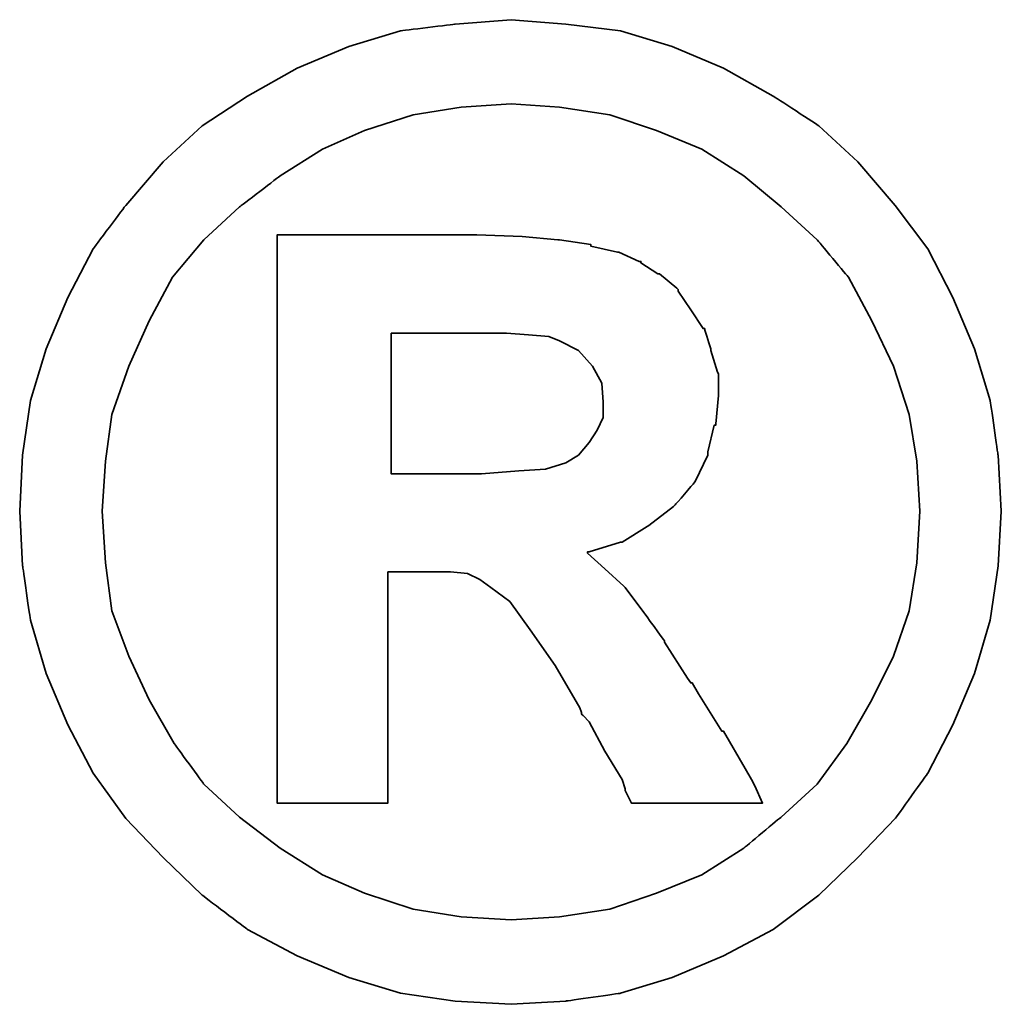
# Model space of a CAD drawing. Header units: millimetres. Extents: x 6 to 1167, y 42 to 314.
# Tile 45 of 46: x 174.038 to 174.802, y 91.084 to 91.85. Entities that reach past the tile are written whole.
import ezdxf

# ---------------------------------------------------------------- set-up
doc = ezdxf.new("R2010")
doc.units = ezdxf.units.MM
doc.header["$LTSCALE"] = 0.1
doc.layers.add('DIM', color=4, linetype='CONTINUOUS')
doc.layers.add('layer 1', color=7, linetype='CONTINUOUS')

# ---------------------------------------------------------------- blocks, each defined once
blk = doc.blocks.new('TBI MOTION logo(完整正式版)')
at = {"layer": 'layer 1', "color": 22, "lineweight": 35}
for points, knots in [([(81.20634, 4.98624), (81.20634, 4.98624), (81.18649, 5.32862), (81.18649, 5.32862), (81.18649, 5.32862), (81.18649, 5.32862), (81.13886, 5.66206), (81.13886, 5.66206), (81.13886, 5.66206), (81.13886, 5.66206), (81.04359, 5.97764), (81.04359, 5.97764), (81.04359, 5.97764), (81.04359, 5.97764), (80.91061, 6.29124), (80.91061, 6.29124), (80.91061, 6.29124), (80.91061, 6.29124), (80.75778, 6.58697), (80.75778, 6.58697), (80.75778, 6.58697), (80.75778, 6.58697), (80.5593, 6.85294), (80.5593, 6.85294), (80.5593, 6.85294), (80.5593, 6.85294), (80.33105, 7.1189), (80.33105, 7.1189), (80.33105, 7.1189), (80.33105, 7.1189), (80.09287, 7.33921), (80.09287, 7.33921), (80.09287, 7.33921), (80.09287, 7.33921), (79.815, 7.51982), (79.815, 7.51982), (79.815, 7.51982), (79.815, 7.51982), (79.51133, 7.69051), (79.51133, 7.69051), (79.51133, 7.69051), (79.51133, 7.69051), (79.19773, 7.8235), (79.19773, 7.8235), (79.19773, 7.8235), (79.19773, 7.8235), (78.88215, 7.91877), (78.88215, 7.91877), (78.88215, 7.91877), (78.88215, 7.91877), (78.54871, 7.95846), (78.54871, 7.95846), (78.54871, 7.95846), (78.54871, 7.95846), (78.21526, 7.98625), (78.21526, 7.98625), (78.21526, 7.98625), (78.21526, 7.98625), (77.87388, 7.95846), (77.87388, 7.95846), (77.87388, 7.95846), (77.87388, 7.95846), (77.54044, 7.91877), (77.54044, 7.91877), (77.54044, 7.91877), (77.54044, 7.91877), (77.22485, 7.8235), (77.22485, 7.8235), (77.22485, 7.8235), (77.22485, 7.8235), (76.91027, 7.69051), (76.91027, 7.69051), (76.91027, 7.69051), (76.91027, 7.69051), (76.6056, 7.51982), (76.6056, 7.51982), (76.6056, 7.51982), (76.6056, 7.51982), (76.32972, 7.33921), (76.32972, 7.33921), (76.32972, 7.33921), (76.32972, 7.33921), (76.09154, 7.1189), (76.09154, 7.1189), (76.09154, 7.1189), (76.09154, 7.1189), (75.86329, 6.85294), (75.86329, 6.85294), (75.86329, 6.85294), (75.86329, 6.85294), (75.66382, 6.58697), (75.66382, 6.58697), (75.66382, 6.58697), (75.66382, 6.58697), (75.51099, 6.29124), (75.51099, 6.29124), (75.51099, 6.29124), (75.51099, 6.29124), (75.37702, 5.97764), (75.37702, 5.97764), (75.37702, 5.97764), (75.37702, 5.97764), (75.28175, 5.66206), (75.28175, 5.66206), (75.28175, 5.66206), (75.28175, 5.66206), (75.23411, 5.32862), (75.23411, 5.32862), (75.23411, 5.32862), (75.23411, 5.32862), (75.21625, 4.98624), (75.21625, 4.98624), (75.21625, 4.98624), (75.21625, 4.98624), (75.23411, 4.6528), (75.23411, 4.6528), (75.23411, 4.6528), (75.23411, 4.6528), (75.28175, 4.32035), (75.28175, 4.32035), (75.28175, 4.32035), (75.28175, 4.32035), (75.37702, 3.99583), (75.37702, 3.99583), (75.37702, 3.99583), (75.37702, 3.99583), (75.51099, 3.68224), (75.51099, 3.68224), (75.51099, 3.68224), (75.51099, 3.68224), (75.66382, 3.38749), (75.66382, 3.38749), (75.66382, 3.38749), (75.66382, 3.38749), (75.86329, 3.10963), (75.86329, 3.10963), (75.86329, 3.10963), (75.86329, 3.10963), (76.09154, 2.87145), (76.09154, 2.87145), (76.09154, 2.87145), (76.09154, 2.87145), (76.32972, 2.6432), (76.32972, 2.6432), (76.32972, 2.6432), (76.32972, 2.6432), (76.6056, 2.43381), (76.6056, 2.43381), (76.6056, 2.43381), (76.6056, 2.43381), (76.91027, 2.27205), (76.91027, 2.27205), (76.91027, 2.27205), (76.91027, 2.27205), (77.22485, 2.13906), (77.22485, 2.13906), (77.22485, 2.13906), (77.22485, 2.13906), (77.54044, 2.0438), (77.54044, 2.0438), (77.54044, 2.0438), (77.54044, 2.0438), (77.87388, 1.99616), (77.87388, 1.99616), (77.87388, 1.99616), (77.87388, 1.99616), (78.21526, 1.97631), (78.21526, 1.97631), (78.21526, 1.97631), (78.21526, 1.97631), (78.54871, 1.99616), (78.54871, 1.99616), (78.54871, 1.99616), (78.54871, 1.99616), (78.88215, 2.0438), (78.88215, 2.0438), (78.88215, 2.0438), (78.88215, 2.0438), (79.19773, 2.13906), (79.19773, 2.13906), (79.19773, 2.13906), (79.19773, 2.13906), (79.51133, 2.27205), (79.51133, 2.27205), (79.51133, 2.27205), (79.51133, 2.27205), (79.815, 2.43381), (79.815, 2.43381), (79.815, 2.43381), (79.815, 2.43381), (80.09287, 2.6432), (80.09287, 2.6432), (80.09287, 2.6432), (80.09287, 2.6432), (80.33105, 2.87145), (80.33105, 2.87145), (80.33105, 2.87145), (80.33105, 2.87145), (80.5593, 3.10963), (80.5593, 3.10963), (80.5593, 3.10963), (80.5593, 3.10963), (80.75778, 3.38749), (80.75778, 3.38749), (80.75778, 3.38749), (80.75778, 3.38749), (80.91061, 3.68224), (80.91061, 3.68224), (80.91061, 3.68224), (80.91061, 3.68224), (81.04359, 3.99583), (81.04359, 3.99583), (81.04359, 3.99583), (81.04359, 3.99583), (81.13886, 4.32035), (81.13886, 4.32035), (81.13886, 4.32035), (81.13886, 4.32035), (81.18649, 4.6528), (81.18649, 4.6528), (81.18649, 4.6528), (81.18649, 4.6528), (81.20634, 4.98624), (81.20634, 4.98624)], [0, 0, 0, 0, 0.0178571, 0.0178571, 0.0178571, 0.0178572, 0.0357143, 0.0357143, 0.0357143, 0.0357143, 0.0535714, 0.0535714, 0.0535714, 0.0535714, 0.0714286, 0.0714286, 0.0714286, 0.0714286, 0.0892857, 0.0892857, 0.0892857, 0.0892857, 0.1071429, 0.1071429, 0.1071429, 0.1071429, 0.125, 0.125, 0.125, 0.125, 0.1428571, 0.1428571, 0.1428571, 0.1428572, 0.1607143, 0.1607143, 0.1607143, 0.1607143, 0.1785714, 0.1785714, 0.1785714, 0.1785714, 0.1964286, 0.1964286, 0.1964286, 0.1964286, 0.2142857, 0.2142857, 0.2142857, 0.2142857, 0.2321429, 0.2321429, 0.2321429, 0.2321429, 0.25, 0.25, 0.25, 0.25, 0.2678571, 0.2678571, 0.2678571, 0.2678572, 0.2857143, 0.2857143, 0.2857143, 0.2857143, 0.3035714, 0.3035714, 0.3035714, 0.3035714, 0.3214286, 0.3214286, 0.3214286, 0.3214286, 0.3392857, 0.3392857, 0.3392857, 0.3392857, 0.3571429, 0.3571429, 0.3571429, 0.3571429, 0.375, 0.375, 0.375, 0.375, 0.3928571, 0.3928571, 0.3928571, 0.3928572, 0.4107143, 0.4107143, 0.4107143, 0.4107143, 0.4285714, 0.4285714, 0.4285714, 0.4285714, 0.4464286, 0.4464286, 0.4464286, 0.4464286, 0.4642857, 0.4642857, 0.4642857, 0.4642857, 0.4821429, 0.4821429, 0.4821429, 0.4821429, 0.5, 0.5, 0.5, 0.5, 0.5178571, 0.5178571, 0.5178571, 0.5178572, 0.5357143, 0.5357143, 0.5357143, 0.5357143, 0.5535714, 0.5535714, 0.5535714, 0.5535714, 0.5714286, 0.5714286, 0.5714286, 0.5714286, 0.5892857, 0.5892857, 0.5892857, 0.5892857, 0.6071429, 0.6071429, 0.6071429, 0.6071429, 0.625, 0.625, 0.625, 0.625, 0.6428571, 0.6428571, 0.6428571, 0.6428572, 0.6607143, 0.6607143, 0.6607143, 0.6607143, 0.6785714, 0.6785714, 0.6785714, 0.6785714, 0.6964286, 0.6964286, 0.6964286, 0.6964286, 0.7142857, 0.7142857, 0.7142857, 0.7142857, 0.7321429, 0.7321429, 0.7321429, 0.7321429, 0.75, 0.75, 0.75, 0.75, 0.7678571, 0.7678571, 0.7678571, 0.7678572, 0.7857143, 0.7857143, 0.7857143, 0.7857143, 0.8035714, 0.8035714, 0.8035714, 0.8035714, 0.8214286, 0.8214286, 0.8214286, 0.8214286, 0.8392857, 0.8392857, 0.8392857, 0.8392857, 0.8571429, 0.8571429, 0.8571429, 0.8571429, 0.875, 0.875, 0.875, 0.875, 0.8928571, 0.8928571, 0.8928571, 0.8928572, 0.9107143, 0.9107143, 0.9107143, 0.9107143, 0.9285714, 0.9285714, 0.9285714, 0.9285714, 0.9464286, 0.9464286, 0.9464286, 0.9464286, 0.9642857, 0.9642857, 0.9642857, 0.9642857, 0.9821429, 0.9821429, 0.9821429, 0.9821429, 1, 1, 1, 1]), ([(80.71014, 4.98624), (80.71014, 4.98624), (80.69129, 5.29091), (80.69129, 5.29091), (80.69129, 5.29091), (80.69129, 5.29091), (80.64464, 5.57672), (80.64464, 5.57672), (80.64464, 5.57672), (80.64464, 5.57672), (80.54937, 5.87245), (80.54937, 5.87245), (80.54937, 5.87245), (80.54937, 5.87245), (80.41639, 6.14833), (80.41639, 6.14833), (80.41639, 6.14833), (80.41639, 6.14833), (80.27349, 6.41429), (80.27349, 6.41429), (80.27349, 6.41429), (80.27349, 6.41429), (80.08295, 6.64255), (80.08295, 6.64255), (80.08295, 6.64255), (80.08295, 6.64255), (79.86264, 6.84301), (79.86264, 6.84301), (79.86264, 6.84301), (79.86264, 6.84301), (79.63439, 7.03355), (79.63439, 7.03355), (79.63439, 7.03355), (79.63439, 7.03355), (79.37835, 7.1963), (79.37835, 7.1963), (79.37835, 7.1963), (79.37835, 7.1963), (79.10246, 7.30944), (79.10246, 7.30944), (79.10246, 7.30944), (79.10246, 7.30944), (78.81665, 7.40471), (78.81665, 7.40471), (78.81665, 7.40471), (78.81665, 7.40471), (78.511, 7.45234), (78.511, 7.45234), (78.511, 7.45234), (78.511, 7.45234), (78.21526, 7.47219), (78.21526, 7.47219), (78.21526, 7.47219), (78.21526, 7.47219), (77.9106, 7.45234), (77.9106, 7.45234), (77.9106, 7.45234), (77.9106, 7.45234), (77.61685, 7.40471), (77.61685, 7.40471), (77.61685, 7.40471), (77.61685, 7.40471), (77.32012, 7.30944), (77.32012, 7.30944), (77.32012, 7.30944), (77.32012, 7.30944), (77.06309, 7.1963), (77.06309, 7.1963), (77.06309, 7.1963), (77.06309, 7.1963), (76.80606, 7.03355), (76.80606, 7.03355), (76.80606, 7.03355), (76.80606, 7.03355), (76.55797, 6.84301), (76.55797, 6.84301), (76.55797, 6.84301), (76.55797, 6.84301), (76.34063, 6.64255), (76.34063, 6.64255), (76.34063, 6.64255), (76.34063, 6.64255), (76.1491, 6.41429), (76.1491, 6.41429), (76.1491, 6.41429), (76.1491, 6.41429), (76.0062, 6.14833), (76.0062, 6.14833), (76.0062, 6.14833), (76.0062, 6.14833), (75.88314, 5.87245), (75.88314, 5.87245), (75.88314, 5.87245), (75.88314, 5.87245), (75.77794, 5.57672), (75.77794, 5.57672), (75.77794, 5.57672), (75.77794, 5.57672), (75.73924, 5.29091), (75.73924, 5.29091), (75.73924, 5.29091), (75.73924, 5.29091), (75.72039, 4.98624), (75.72039, 4.98624), (75.72039, 4.98624), (75.72039, 4.98624), (75.73924, 4.67165), (75.73924, 4.67165), (75.73924, 4.67165), (75.73924, 4.67165), (75.77794, 4.37791), (75.77794, 4.37791), (75.77794, 4.37791), (75.77794, 4.37791), (75.88314, 4.10102), (75.88314, 4.10102), (75.88314, 4.10102), (75.88314, 4.10102), (76.0062, 3.83407), (76.0062, 3.83407), (76.0062, 3.83407), (76.0062, 3.83407), (76.15902, 3.56811), (76.15902, 3.56811), (76.15902, 3.56811), (76.15902, 3.56811), (76.34063, 3.32001), (76.34063, 3.32001), (76.34063, 3.32001), (76.34063, 3.32001), (76.55797, 3.11955), (76.55797, 3.11955), (76.55797, 3.11955), (76.55797, 3.11955), (76.80606, 2.92901), (76.80606, 2.92901), (76.80606, 2.92901), (76.80606, 2.92901), (77.06309, 2.76725), (77.06309, 2.76725), (77.06309, 2.76725), (77.06309, 2.76725), (77.32012, 2.65412), (77.32012, 2.65412), (77.32012, 2.65412), (77.32012, 2.65412), (77.61685, 2.55786), (77.61685, 2.55786), (77.61685, 2.55786), (77.61685, 2.55786), (77.9106, 2.51022), (77.9106, 2.51022), (77.9106, 2.51022), (77.9106, 2.51022), (78.21526, 2.49137), (78.21526, 2.49137), (78.21526, 2.49137), (78.21526, 2.49137), (78.511, 2.51022), (78.511, 2.51022), (78.511, 2.51022), (78.511, 2.51022), (78.81665, 2.55786), (78.81665, 2.55786), (78.81665, 2.55786), (78.81665, 2.55786), (79.10246, 2.65412), (79.10246, 2.65412), (79.10246, 2.65412), (79.10246, 2.65412), (79.37835, 2.76725), (79.37835, 2.76725), (79.37835, 2.76725), (79.37835, 2.76725), (79.63439, 2.92901), (79.63439, 2.92901), (79.63439, 2.92901), (79.63439, 2.92901), (79.86264, 3.11955), (79.86264, 3.11955), (79.86264, 3.11955), (79.86264, 3.11955), (80.08295, 3.32001), (80.08295, 3.32001), (80.08295, 3.32001), (80.08295, 3.32001), (80.26356, 3.56811), (80.26356, 3.56811), (80.26356, 3.56811), (80.26356, 3.56811), (80.41639, 3.83407), (80.41639, 3.83407), (80.41639, 3.83407), (80.41639, 3.83407), (80.54937, 4.10102), (80.54937, 4.10102), (80.54937, 4.10102), (80.54937, 4.10102), (80.64464, 4.37791), (80.64464, 4.37791), (80.64464, 4.37791), (80.64464, 4.37791), (80.69129, 4.67165), (80.69129, 4.67165), (80.69129, 4.67165), (80.69129, 4.67165), (80.71014, 4.98624), (80.71014, 4.98624)], [0, 0, 0, 0, 0.0192308, 0.0192308, 0.0192308, 0.0192308, 0.0384615, 0.0384615, 0.0384615, 0.0384615, 0.0576923, 0.0576923, 0.0576923, 0.0576923, 0.0769231, 0.0769231, 0.0769231, 0.0769231, 0.0961538, 0.0961538, 0.0961538, 0.0961539, 0.1153846, 0.1153846, 0.1153846, 0.1153846, 0.1346154, 0.1346154, 0.1346154, 0.1346154, 0.1538462, 0.1538462, 0.1538462, 0.1538462, 0.1730769, 0.1730769, 0.1730769, 0.1730769, 0.1923077, 0.1923077, 0.1923077, 0.1923077, 0.2115385, 0.2115385, 0.2115385, 0.2115385, 0.2307692, 0.2307692, 0.2307692, 0.2307692, 0.25, 0.25, 0.25, 0.25, 0.2692308, 0.2692308, 0.2692308, 0.2692308, 0.2884615, 0.2884615, 0.2884615, 0.2884615, 0.3076923, 0.3076923, 0.3076923, 0.3076923, 0.3269231, 0.3269231, 0.3269231, 0.3269231, 0.3461538, 0.3461538, 0.3461538, 0.3461539, 0.3653846, 0.3653846, 0.3653846, 0.3653846, 0.3846154, 0.3846154, 0.3846154, 0.3846154, 0.4038462, 0.4038462, 0.4038462, 0.4038462, 0.4230769, 0.4230769, 0.4230769, 0.4230769, 0.4423077, 0.4423077, 0.4423077, 0.4423077, 0.4615385, 0.4615385, 0.4615385, 0.4615385, 0.4807692, 0.4807692, 0.4807692, 0.4807692, 0.5, 0.5, 0.5, 0.5, 0.5192308, 0.5192308, 0.5192308, 0.5192308, 0.5384615, 0.5384615, 0.5384615, 0.5384615, 0.5576923, 0.5576923, 0.5576923, 0.5576923, 0.5769231, 0.5769231, 0.5769231, 0.5769231, 0.5961538, 0.5961538, 0.5961538, 0.5961539, 0.6153846, 0.6153846, 0.6153846, 0.6153846, 0.6346154, 0.6346154, 0.6346154, 0.6346154, 0.6538462, 0.6538462, 0.6538462, 0.6538462, 0.6730769, 0.6730769, 0.6730769, 0.6730769, 0.6923077, 0.6923077, 0.6923077, 0.6923077, 0.7115385, 0.7115385, 0.7115385, 0.7115385, 0.7307692, 0.7307692, 0.7307692, 0.7307692, 0.75, 0.75, 0.75, 0.75, 0.7692308, 0.7692308, 0.7692308, 0.7692308, 0.7884615, 0.7884615, 0.7884615, 0.7884615, 0.8076923, 0.8076923, 0.8076923, 0.8076923, 0.8269231, 0.8269231, 0.8269231, 0.8269231, 0.8461538, 0.8461538, 0.8461538, 0.8461539, 0.8653846, 0.8653846, 0.8653846, 0.8653846, 0.8846154, 0.8846154, 0.8846154, 0.8846154, 0.9038462, 0.9038462, 0.9038462, 0.9038462, 0.9230769, 0.9230769, 0.9230769, 0.9230769, 0.9423077, 0.9423077, 0.9423077, 0.9423077, 0.9615385, 0.9615385, 0.9615385, 0.9615385, 0.9807692, 0.9807692, 0.9807692, 0.9807692, 1, 1, 1, 1]), ([(76.78721, 3.2823), (76.78721, 3.2823), (76.78721, 3.32001), (76.78721, 3.32001), (76.78721, 3.32001), (76.78721, 3.32001), (76.78721, 3.42422), (76.78721, 3.42422), (76.78721, 3.42422), (76.78721, 3.42422), (76.78721, 3.59689), (76.78721, 3.59689), (76.78721, 3.59689), (76.78721, 3.59689), (76.78721, 3.80529), (76.78721, 3.80529), (76.78721, 3.80529), (76.78721, 3.80529), (76.78721, 4.0524), (76.78721, 4.0524), (76.78721, 4.0524), (76.78721, 4.0524), (76.78721, 4.32035), (76.78721, 4.32035), (76.78721, 4.32035), (76.78721, 4.32035), (76.78721, 4.92868), (76.78721, 4.92868), (76.78721, 4.92868), (76.78721, 4.92868), (76.78721, 5.53801), (76.78721, 5.53801), (76.78721, 5.53801), (76.78721, 5.53801), (76.78721, 5.82482), (76.78721, 5.82482), (76.78721, 5.82482), (76.78721, 5.82482), (76.78721, 6.07291), (76.78721, 6.07291), (76.78721, 6.07291), (76.78721, 6.07291), (76.78721, 6.30017), (76.78721, 6.30017), (76.78721, 6.30017), (76.78721, 6.30017), (76.78721, 6.45399), (76.78721, 6.45399), (76.78721, 6.45399), (76.78721, 6.45399), (76.78721, 6.5572), (76.78721, 6.5572), (76.78721, 6.5572), (76.78721, 6.5572), (76.78721, 6.59689), (76.78721, 6.59689), (76.78721, 6.59689), (76.78721, 6.59689), (76.78721, 6.67232), (76.78721, 6.67232), (76.78721, 6.67232), (76.78721, 6.67232), (76.8537, 6.67232), (76.8537, 6.67232), (76.8537, 6.67232), (76.8537, 6.67232), (76.87355, 6.67232), (76.87355, 6.67232), (76.87355, 6.67232), (76.87355, 6.67232), (76.91027, 6.67232), (76.91027, 6.67232), (76.91027, 6.67232), (76.91027, 6.67232), (77.04424, 6.67232), (77.04424, 6.67232), (77.04424, 6.67232), (77.04424, 6.67232), (77.22485, 6.67232), (77.22485, 6.67232), (77.22485, 6.67232), (77.22485, 6.67232), (77.43524, 6.67232), (77.43524, 6.67232), (77.43524, 6.67232), (77.43524, 6.67232), (77.65357, 6.67232), (77.65357, 6.67232), (77.65357, 6.67232), (77.65357, 6.67232), (77.82625, 6.67232), (77.82625, 6.67232), (77.82625, 6.67232), (77.82625, 6.67232), (77.94037, 6.67232), (77.94037, 6.67232), (77.94037, 6.67232), (77.94037, 6.67232), (77.97709, 6.67232), (77.97709, 6.67232), (77.97709, 6.67232), (77.97709, 6.67232), (77.99694, 6.67232), (77.99694, 6.67232), (77.99694, 6.67232), (77.99694, 6.67232), (78.00686, 6.67232), (78.00686, 6.67232), (78.00686, 6.67232), (78.00686, 6.67232), (78.28275, 6.6624), (78.28275, 6.6624), (78.28275, 6.6624), (78.28275, 6.6624), (78.50107, 6.64255), (78.50107, 6.64255), (78.50107, 6.64255), (78.50107, 6.64255), (78.511, 6.64255), (78.511, 6.64255), (78.511, 6.64255), (78.511, 6.64255), (78.70154, 6.61476), (78.70154, 6.61476), (78.70154, 6.61476), (78.70154, 6.61476), (78.70154, 6.60483), (78.70154, 6.60483), (78.70154, 6.60483), (78.70154, 6.60483), (78.86429, 6.56713), (78.86429, 6.56713), (78.86429, 6.56713), (78.86429, 6.56713), (78.87223, 6.56713), (78.87223, 6.56713), (78.87223, 6.56713), (78.87223, 6.56713), (78.99727, 6.51056), (78.99727, 6.51056), (78.99727, 6.51056), (78.99727, 6.51056), (79.00719, 6.51056), (79.00719, 6.51056), (79.00719, 6.51056), (79.00719, 6.51056), (79.00719, 6.50162), (79.00719, 6.50162), (79.00719, 6.50162), (79.00719, 6.50162), (79.1104, 6.43415), (79.1104, 6.43415), (79.1104, 6.43415), (79.1104, 6.43415), (79.12132, 6.43415), (79.12132, 6.43415), (79.12132, 6.43415), (79.12132, 6.43415), (79.22552, 6.34781), (79.22552, 6.34781), (79.22552, 6.34781), (79.22552, 6.34781), (79.23544, 6.33888), (79.23544, 6.33888), (79.23544, 6.33888), (79.23544, 6.33888), (79.23544, 6.32895), (79.23544, 6.32895), (79.23544, 6.32895), (79.23544, 6.32895), (79.31087, 6.21483), (79.31087, 6.21483), (79.31087, 6.21483), (79.31087, 6.21483), (79.38629, 6.1007), (79.38629, 6.1007), (79.38629, 6.1007), (79.38629, 6.1007), (79.3972, 6.1007), (79.3972, 6.1007), (79.3972, 6.1007), (79.3972, 6.1007), (79.3972, 6.09078), (79.3972, 6.09078), (79.3972, 6.09078), (79.3972, 6.09078), (79.43392, 5.97764), (79.43392, 5.97764), (79.43392, 5.97764), (79.43392, 5.97764), (79.43392, 5.96772), (79.43392, 5.96772), (79.43392, 5.96772), (79.43392, 5.96772), (79.47362, 5.83474), (79.47362, 5.83474), (79.47362, 5.83474), (79.47362, 5.83474), (79.48156, 5.82482), (79.48156, 5.82482), (79.48156, 5.82482), (79.48156, 5.82482), (79.48156, 5.69977), (79.48156, 5.69977), (79.48156, 5.69977), (79.48156, 5.69977), (79.48156, 5.69183), (79.48156, 5.69183), (79.48156, 5.69183), (79.48156, 5.69183), (79.4637, 5.51915), (79.4637, 5.51915), (79.4637, 5.51915), (79.4637, 5.51915), (79.4637, 5.51122), (79.4637, 5.51122), (79.4637, 5.51122), (79.4637, 5.51122), (79.45377, 5.51122), (79.45377, 5.51122), (79.45377, 5.51122), (79.45377, 5.51122), (79.41507, 5.34847), (79.41507, 5.34847), (79.41507, 5.34847), (79.41507, 5.34847), (79.41507, 5.33854), (79.41507, 5.33854), (79.41507, 5.33854), (79.41507, 5.33854), (79.41507, 5.32862), (79.41507, 5.32862), (79.41507, 5.32862), (79.41507, 5.32862), (79.33865, 5.16785), (79.33865, 5.16785), (79.33865, 5.16785), (79.33865, 5.16785), (79.33071, 5.15693), (79.33071, 5.15693), (79.33071, 5.15693), (79.33071, 5.15693), (79.2156, 5.02495), (79.2156, 5.02495), (79.2156, 5.02495), (79.2156, 5.02495), (79.20567, 5.01502), (79.20567, 5.01502), (79.20567, 5.01502), (79.20567, 5.01502), (79.05483, 4.89991), (79.05483, 4.89991), (79.05483, 4.89991), (79.05483, 4.89991), (79.04491, 4.89197), (79.04491, 4.89197), (79.04491, 4.89197), (79.04491, 4.89197), (78.89208, 4.7967), (78.89208, 4.7967), (78.89208, 4.7967), (78.89208, 4.7967), (78.88215, 4.7967), (78.88215, 4.7967), (78.88215, 4.7967), (78.88215, 4.7967), (78.69161, 4.73913), (78.69161, 4.73913), (78.69161, 4.73913), (78.69161, 4.73913), (78.68169, 4.73913), (78.68169, 4.73913), (78.68169, 4.73913), (78.68169, 4.73913), (78.68169, 4.72921), (78.68169, 4.72921), (78.68169, 4.72921), (78.68169, 4.72921), (78.78688, 4.63394), (78.78688, 4.63394), (78.78688, 4.63394), (78.78688, 4.63394), (78.902, 4.52875), (78.902, 4.52875), (78.902, 4.52875), (78.902, 4.52875), (78.91093, 4.52081), (78.91093, 4.52081), (78.91093, 4.52081), (78.91093, 4.52081), (79.02506, 4.36798), (79.02506, 4.36798), (79.02506, 4.36798), (79.02506, 4.36798), (79.1501, 4.1953), (79.1501, 4.1953), (79.1501, 4.1953), (79.1501, 4.1953), (79.1501, 4.18736), (79.1501, 4.18736), (79.1501, 4.18736), (79.1501, 4.18736), (79.29201, 3.96705), (79.29201, 3.96705), (79.29201, 3.96705), (79.29201, 3.96705), (79.31087, 3.93828), (79.31087, 3.93828), (79.31087, 3.93828), (79.31087, 3.93828), (79.32079, 3.93828), (79.32079, 3.93828), (79.32079, 3.93828), (79.32079, 3.93828), (79.3585, 3.87178), (79.3585, 3.87178), (79.3585, 3.87178), (79.3585, 3.87178), (79.50141, 3.64353), (79.50141, 3.64353), (79.50141, 3.64353), (79.50141, 3.64353), (79.51133, 3.64353), (79.51133, 3.64353), (79.51133, 3.64353), (79.51133, 3.64353), (79.64431, 3.41528), (79.64431, 3.41528), (79.64431, 3.41528), (79.64431, 3.41528), (79.68202, 3.3478), (79.68202, 3.3478), (79.68202, 3.3478), (79.68202, 3.3478), (79.70187, 3.31009), (79.70187, 3.31009), (79.70187, 3.31009), (79.70187, 3.31009), (79.7495, 3.2049), (79.7495, 3.2049), (79.7495, 3.2049), (79.7495, 3.2049), (79.64431, 3.2049), (79.64431, 3.2049), (79.64431, 3.2049), (79.64431, 3.2049), (79.62546, 3.2049), (79.62546, 3.2049), (79.62546, 3.2049), (79.62546, 3.2049), (79.53912, 3.2049), (79.53912, 3.2049), (79.53912, 3.2049), (79.53912, 3.2049), (79.31087, 3.2049), (79.31087, 3.2049), (79.31087, 3.2049), (79.31087, 3.2049), (79.08262, 3.2049), (79.08262, 3.2049), (79.08262, 3.2049), (79.08262, 3.2049), (79.00719, 3.2049), (79.00719, 3.2049), (79.00719, 3.2049), (79.00719, 3.2049), (78.98735, 3.2049), (78.98735, 3.2049), (78.98735, 3.2049), (78.98735, 3.2049), (78.94964, 3.2049), (78.94964, 3.2049), (78.94964, 3.2049), (78.94964, 3.2049), (78.92979, 3.24459), (78.92979, 3.24459), (78.92979, 3.24459), (78.92979, 3.24459), (78.91093, 3.2823), (78.91093, 3.2823), (78.91093, 3.2823), (78.91093, 3.2823), (78.91093, 3.29223), (78.91093, 3.29223), (78.91093, 3.29223), (78.91093, 3.29223), (78.89208, 3.3478), (78.89208, 3.3478), (78.89208, 3.3478), (78.89208, 3.3478), (78.78688, 3.52048), (78.78688, 3.52048), (78.78688, 3.52048), (78.78688, 3.52048), (78.69161, 3.7001), (78.69161, 3.7001), (78.69161, 3.7001), (78.69161, 3.7001), (78.6539, 3.7388), (78.6539, 3.7388), (78.6539, 3.7388), (78.6539, 3.7388), (78.64398, 3.74873), (78.64398, 3.74873), (78.64398, 3.74873), (78.64398, 3.74873), (78.64398, 3.75766), (78.64398, 3.75766), (78.64398, 3.75766), (78.64398, 3.75766), (78.63405, 3.78644), (78.63405, 3.78644), (78.63405, 3.78644), (78.63405, 3.78644), (78.48321, 4.04347), (78.48321, 4.04347), (78.48321, 4.04347), (78.48321, 4.04347), (78.33038, 4.2618), (78.33038, 4.2618), (78.33038, 4.2618), (78.33038, 4.2618), (78.20732, 4.43447), (78.20732, 4.43447), (78.20732, 4.43447), (78.20732, 4.43447), (78.09221, 4.52081), (78.09221, 4.52081), (78.09221, 4.52081), (78.09221, 4.52081), (78.02472, 4.56845), (78.02472, 4.56845), (78.02472, 4.56845), (78.02472, 4.56845), (77.9493, 4.60616), (77.9493, 4.60616), (77.9493, 4.60616), (77.9493, 4.60616), (77.8451, 4.61608), (77.8451, 4.61608), (77.8451, 4.61608), (77.8451, 4.61608), (77.71113, 4.61608), (77.71113, 4.61608), (77.71113, 4.61608), (77.71113, 4.61608), (77.69128, 4.61608), (77.69128, 4.61608), (77.69128, 4.61608), (77.69128, 4.61608), (77.67342, 4.61608), (77.67342, 4.61608), (77.67342, 4.61608), (77.67342, 4.61608), (77.5583, 4.61608), (77.5583, 4.61608), (77.5583, 4.61608), (77.5583, 4.61608), (77.46303, 4.61608), (77.46303, 4.61608), (77.46303, 4.61608), (77.46303, 4.61608), (77.46303, 4.54761), (77.46303, 4.54761), (77.46303, 4.54761), (77.46303, 4.54761), (77.46303, 4.47318), (77.46303, 4.47318), (77.46303, 4.47318), (77.46303, 4.47318), (77.46303, 4.24294), (77.46303, 4.24294), (77.46303, 4.24294), (77.46303, 4.24294), (77.46303, 3.99583), (77.46303, 3.99583), (77.46303, 3.99583), (77.46303, 3.99583), (77.46303, 3.72888), (77.46303, 3.72888), (77.46303, 3.72888), (77.46303, 3.72888), (77.46303, 3.51055), (77.46303, 3.51055), (77.46303, 3.51055), (77.46303, 3.51055), (77.46303, 3.42422), (77.46303, 3.42422), (77.46303, 3.42422), (77.46303, 3.42422), (77.46303, 3.35773), (77.46303, 3.35773), (77.46303, 3.35773), (77.46303, 3.35773), (77.46303, 3.30017), (77.46303, 3.30017), (77.46303, 3.30017), (77.46303, 3.30017), (77.46303, 3.2823), (77.46303, 3.2823), (77.46303, 3.2823), (77.46303, 3.2823), (77.46303, 3.2049), (77.46303, 3.2049), (77.46303, 3.2049), (77.46303, 3.2049), (77.39753, 3.2049), (77.39753, 3.2049), (77.39753, 3.2049), (77.39753, 3.2049), (77.37768, 3.2049), (77.37768, 3.2049), (77.37768, 3.2049), (77.37768, 3.2049), (77.32012, 3.2049), (77.32012, 3.2049), (77.32012, 3.2049), (77.32012, 3.2049), (77.12165, 3.2049), (77.12165, 3.2049), (77.12165, 3.2049), (77.12165, 3.2049), (76.94897, 3.2049), (76.94897, 3.2049), (76.94897, 3.2049), (76.94897, 3.2049), (76.8924, 3.2049), (76.8924, 3.2049), (76.8924, 3.2049), (76.8924, 3.2049), (76.8537, 3.2049), (76.8537, 3.2049), (76.8537, 3.2049), (76.8537, 3.2049), (76.78721, 3.2049), (76.78721, 3.2049), (76.78721, 3.2049), (76.78721, 3.2049), (76.78721, 3.2823), (76.78721, 3.2823)], [0, 0, 0, 0, 0.0074074, 0.0074074, 0.0074074, 0.0074074, 0.0148148, 0.0148148, 0.0148148, 0.0148148, 0.0222222, 0.0222222, 0.0222222, 0.0222222, 0.0296296, 0.0296296, 0.0296296, 0.0296296, 0.037037, 0.037037, 0.037037, 0.037037, 0.0444444, 0.0444444, 0.0444444, 0.0444445, 0.0518519, 0.0518519, 0.0518519, 0.0518519, 0.0592593, 0.0592593, 0.0592593, 0.0592593, 0.0666667, 0.0666667, 0.0666667, 0.0666667, 0.0740741, 0.0740741, 0.0740741, 0.0740741, 0.0814815, 0.0814815, 0.0814815, 0.0814815, 0.0888889, 0.0888889, 0.0888889, 0.0888889, 0.0962963, 0.0962963, 0.0962963, 0.0962963, 0.1037037, 0.1037037, 0.1037037, 0.1037037, 0.1111111, 0.1111111, 0.1111111, 0.1111111, 0.1185185, 0.1185185, 0.1185185, 0.1185185, 0.1259259, 0.1259259, 0.1259259, 0.1259259, 0.1333333, 0.1333333, 0.1333333, 0.1333333, 0.1407407, 0.1407407, 0.1407407, 0.1407408, 0.1481481, 0.1481481, 0.1481481, 0.1481482, 0.1555556, 0.1555556, 0.1555556, 0.1555556, 0.162963, 0.162963, 0.162963, 0.162963, 0.1703704, 0.1703704, 0.1703704, 0.1703704, 0.1777778, 0.1777778, 0.1777778, 0.1777778, 0.1851852, 0.1851852, 0.1851852, 0.1851852, 0.1925926, 0.1925926, 0.1925926, 0.1925926, 0.2, 0.2, 0.2, 0.2, 0.2074074, 0.2074074, 0.2074074, 0.2074074, 0.2148148, 0.2148148, 0.2148148, 0.2148148, 0.2222222, 0.2222222, 0.2222222, 0.2222222, 0.2296296, 0.2296296, 0.2296296, 0.2296296, 0.237037, 0.237037, 0.237037, 0.237037, 0.2444444, 0.2444444, 0.2444444, 0.2444445, 0.2518519, 0.2518519, 0.2518519, 0.2518519, 0.2592593, 0.2592593, 0.2592593, 0.2592593, 0.2666667, 0.2666667, 0.2666667, 0.2666667, 0.2740741, 0.2740741, 0.2740741, 0.2740741, 0.2814815, 0.2814815, 0.2814815, 0.2814815, 0.2888889, 0.2888889, 0.2888889, 0.2888889, 0.2962963, 0.2962963, 0.2962963, 0.2962963, 0.3037037, 0.3037037, 0.3037037, 0.3037037, 0.3111111, 0.3111111, 0.3111111, 0.3111111, 0.3185185, 0.3185185, 0.3185185, 0.3185185, 0.3259259, 0.3259259, 0.3259259, 0.3259259, 0.3333333, 0.3333333, 0.3333333, 0.3333333, 0.3407407, 0.3407407, 0.3407407, 0.3407408, 0.3481481, 0.3481481, 0.3481481, 0.3481482, 0.3555556, 0.3555556, 0.3555556, 0.3555556, 0.362963, 0.362963, 0.362963, 0.362963, 0.3703704, 0.3703704, 0.3703704, 0.3703704, 0.3777778, 0.3777778, 0.3777778, 0.3777778, 0.3851852, 0.3851852, 0.3851852, 0.3851852, 0.3925926, 0.3925926, 0.3925926, 0.3925926, 0.4, 0.4, 0.4, 0.4, 0.4074074, 0.4074074, 0.4074074, 0.4074074, 0.4148148, 0.4148148, 0.4148148, 0.4148148, 0.4222222, 0.4222222, 0.4222222, 0.4222222, 0.4296296, 0.4296296, 0.4296296, 0.4296296, 0.437037, 0.437037, 0.437037, 0.437037, 0.4444444, 0.4444444, 0.4444444, 0.4444445, 0.4518519, 0.4518519, 0.4518519, 0.4518519, 0.4592593, 0.4592593, 0.4592593, 0.4592593, 0.4666667, 0.4666667, 0.4666667, 0.4666667, 0.4740741, 0.4740741, 0.4740741, 0.4740741, 0.4814815, 0.4814815, 0.4814815, 0.4814815, 0.4888889, 0.4888889, 0.4888889, 0.4888889, 0.4962963, 0.4962963, 0.4962963, 0.4962963, 0.5037037, 0.5037037, 0.5037037, 0.5037037, 0.5111111, 0.5111111, 0.5111111, 0.5111111, 0.5185185, 0.5185185, 0.5185185, 0.5185185, 0.5259259, 0.5259259, 0.5259259, 0.5259259, 0.5333333, 0.5333333, 0.5333333, 0.5333333, 0.5407407, 0.5407407, 0.5407407, 0.5407408, 0.5481481, 0.5481481, 0.5481481, 0.5481482, 0.5555556, 0.5555556, 0.5555556, 0.5555556, 0.562963, 0.562963, 0.562963, 0.562963, 0.5703704, 0.5703704, 0.5703704, 0.5703704, 0.5777778, 0.5777778, 0.5777778, 0.5777778, 0.5851852, 0.5851852, 0.5851852, 0.5851852, 0.5925926, 0.5925926, 0.5925926, 0.5925926, 0.6, 0.6, 0.6, 0.6, 0.6074074, 0.6074074, 0.6074074, 0.6074074, 0.6148148, 0.6148148, 0.6148148, 0.6148148, 0.6222222, 0.6222222, 0.6222222, 0.6222222, 0.6296296, 0.6296296, 0.6296296, 0.6296296, 0.637037, 0.637037, 0.637037, 0.637037, 0.6444444, 0.6444444, 0.6444444, 0.6444445, 0.6518519, 0.6518519, 0.6518519, 0.6518519, 0.6592593, 0.6592593, 0.6592593, 0.6592593, 0.6666667, 0.6666667, 0.6666667, 0.6666667, 0.6740741, 0.6740741, 0.6740741, 0.6740741, 0.6814815, 0.6814815, 0.6814815, 0.6814815, 0.6888889, 0.6888889, 0.6888889, 0.6888889, 0.6962963, 0.6962963, 0.6962963, 0.6962963, 0.7037037, 0.7037037, 0.7037037, 0.7037037, 0.7111111, 0.7111111, 0.7111111, 0.7111111, 0.7185185, 0.7185185, 0.7185185, 0.7185185, 0.7259259, 0.7259259, 0.7259259, 0.7259259, 0.7333333, 0.7333333, 0.7333333, 0.7333333, 0.7407407, 0.7407407, 0.7407407, 0.7407408, 0.7481481, 0.7481481, 0.7481481, 0.7481482, 0.7555556, 0.7555556, 0.7555556, 0.7555556, 0.762963, 0.762963, 0.762963, 0.762963, 0.7703704, 0.7703704, 0.7703704, 0.7703704, 0.7777778, 0.7777778, 0.7777778, 0.7777778, 0.7851852, 0.7851852, 0.7851852, 0.7851852, 0.7925926, 0.7925926, 0.7925926, 0.7925926, 0.8, 0.8, 0.8, 0.8, 0.8074074, 0.8074074, 0.8074074, 0.8074074, 0.8148148, 0.8148148, 0.8148148, 0.8148148, 0.8222222, 0.8222222, 0.8222222, 0.8222222, 0.8296296, 0.8296296, 0.8296296, 0.8296296, 0.837037, 0.837037, 0.837037, 0.837037, 0.8444444, 0.8444444, 0.8444444, 0.8444445, 0.8518519, 0.8518519, 0.8518519, 0.8518519, 0.8592593, 0.8592593, 0.8592593, 0.8592593, 0.8666667, 0.8666667, 0.8666667, 0.8666667, 0.8740741, 0.8740741, 0.8740741, 0.8740741, 0.8814815, 0.8814815, 0.8814815, 0.8814815, 0.8888889, 0.8888889, 0.8888889, 0.8888889, 0.8962963, 0.8962963, 0.8962963, 0.8962963, 0.9037037, 0.9037037, 0.9037037, 0.9037037, 0.9111111, 0.9111111, 0.9111111, 0.9111111, 0.9185185, 0.9185185, 0.9185185, 0.9185185, 0.9259259, 0.9259259, 0.9259259, 0.9259259, 0.9333333, 0.9333333, 0.9333333, 0.9333333, 0.9407407, 0.9407407, 0.9407407, 0.9407408, 0.9481481, 0.9481481, 0.9481481, 0.9481482, 0.9555556, 0.9555556, 0.9555556, 0.9555556, 0.962963, 0.962963, 0.962963, 0.962963, 0.9703704, 0.9703704, 0.9703704, 0.9703704, 0.9777778, 0.9777778, 0.9777778, 0.9777778, 0.9851852, 0.9851852, 0.9851852, 0.9851852, 0.9925926, 0.9925926, 0.9925926, 0.9925926, 1, 1, 1, 1]), ([(77.48288, 6.07291), (77.48288, 6.07291), (77.48288, 5.99551), (77.48288, 5.99551), (77.48288, 5.99551), (77.48288, 5.99551), (77.48288, 5.82482), (77.48288, 5.82482), (77.48288, 5.82482), (77.48288, 5.82482), (77.48288, 5.63328), (77.48288, 5.63328), (77.48288, 5.63328), (77.48288, 5.63328), (77.48288, 5.46358), (77.48288, 5.46358), (77.48288, 5.46358), (77.48288, 5.46358), (77.48288, 5.29091), (77.48288, 5.29091), (77.48288, 5.29091), (77.48288, 5.29091), (77.48288, 5.21449), (77.48288, 5.21449), (77.48288, 5.21449), (77.48288, 5.21449), (77.50074, 5.21449), (77.50074, 5.21449), (77.50074, 5.21449), (77.50074, 5.21449), (77.71113, 5.21449), (77.71113, 5.21449), (77.71113, 5.21449), (77.71113, 5.21449), (77.94037, 5.21449), (77.94037, 5.21449), (77.94037, 5.21449), (77.94037, 5.21449), (78.01579, 5.21449), (78.01579, 5.21449), (78.01579, 5.21449), (78.01579, 5.21449), (78.03465, 5.21449), (78.03465, 5.21449), (78.03465, 5.21449), (78.03465, 5.21449), (78.2629, 5.23335), (78.2629, 5.23335), (78.2629, 5.23335), (78.2629, 5.23335), (78.42565, 5.24327), (78.42565, 5.24327), (78.42565, 5.24327), (78.42565, 5.24327), (78.54871, 5.28098), (78.54871, 5.28098), (78.54871, 5.28098), (78.54871, 5.28098), (78.62611, 5.32862), (78.62611, 5.32862), (78.62611, 5.32862), (78.62611, 5.32862), (78.69161, 5.40503), (78.69161, 5.40503), (78.69161, 5.40503), (78.69161, 5.40503), (78.73925, 5.48145), (78.73925, 5.48145), (78.73925, 5.48145), (78.73925, 5.48145), (78.77696, 5.55885), (78.77696, 5.55885), (78.77696, 5.55885), (78.77696, 5.55885), (78.77696, 5.65214), (78.77696, 5.65214), (78.77696, 5.65214), (78.77696, 5.65214), (78.76902, 5.76726), (78.76902, 5.76726), (78.76902, 5.76726), (78.76902, 5.76726), (78.71146, 5.87245), (78.71146, 5.87245), (78.71146, 5.87245), (78.71146, 5.87245), (78.62611, 5.96772), (78.62611, 5.96772), (78.62611, 5.96772), (78.62611, 5.96772), (78.511, 6.02528), (78.511, 6.02528), (78.511, 6.02528), (78.511, 6.02528), (78.44451, 6.05306), (78.44451, 6.05306), (78.44451, 6.05306), (78.44451, 6.05306), (78.32046, 6.06299), (78.32046, 6.06299), (78.32046, 6.06299), (78.32046, 6.06299), (78.18748, 6.07291), (78.18748, 6.07291), (78.18748, 6.07291), (78.18748, 6.07291), (77.99694, 6.07291), (77.99694, 6.07291), (77.99694, 6.07291), (77.99694, 6.07291), (77.97709, 6.07291), (77.97709, 6.07291), (77.97709, 6.07291), (77.97709, 6.07291), (77.90167, 6.07291), (77.90167, 6.07291), (77.90167, 6.07291), (77.90167, 6.07291), (77.69128, 6.07291), (77.69128, 6.07291), (77.69128, 6.07291), (77.69128, 6.07291), (77.50074, 6.07291), (77.50074, 6.07291), (77.50074, 6.07291), (77.50074, 6.07291), (77.48288, 6.07291), (77.48288, 6.07291)], [0, 0, 0, 0, 0.03125, 0.03125, 0.03125, 0.03125, 0.0625, 0.0625, 0.0625, 0.0625, 0.09375, 0.09375, 0.09375, 0.09375, 0.125, 0.125, 0.125, 0.125, 0.15625, 0.15625, 0.15625, 0.15625, 0.1875, 0.1875, 0.1875, 0.1875, 0.21875, 0.21875, 0.21875, 0.21875, 0.25, 0.25, 0.25, 0.25, 0.28125, 0.28125, 0.28125, 0.28125, 0.3125, 0.3125, 0.3125, 0.3125, 0.34375, 0.34375, 0.34375, 0.34375, 0.375, 0.375, 0.375, 0.375, 0.40625, 0.40625, 0.40625, 0.40625, 0.4375, 0.4375, 0.4375, 0.4375, 0.46875, 0.46875, 0.46875, 0.46875, 0.5, 0.5, 0.5, 0.5, 0.53125, 0.53125, 0.53125, 0.53125, 0.5625, 0.5625, 0.5625, 0.5625, 0.59375, 0.59375, 0.59375, 0.59375, 0.625, 0.625, 0.625, 0.625, 0.65625, 0.65625, 0.65625, 0.65625, 0.6875, 0.6875, 0.6875, 0.6875, 0.71875, 0.71875, 0.71875, 0.71875, 0.75, 0.75, 0.75, 0.75, 0.78125, 0.78125, 0.78125, 0.78125, 0.8125, 0.8125, 0.8125, 0.8125, 0.84375, 0.84375, 0.84375, 0.84375, 0.875, 0.875, 0.875, 0.875, 0.90625, 0.90625, 0.90625, 0.90625, 0.9375, 0.9375, 0.9375, 0.9375, 0.96875, 0.96875, 0.96875, 0.96875, 1, 1, 1, 1])]:
    blk.add_open_spline(points, degree=3, knots=knots, dxfattribs=at)

msp = doc.modelspace()

# ---------------------------------------------------------------- block references
at = {"layer": 'DIM', "xscale": 0.1275750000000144, "yscale": 0.1275750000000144, "zscale": 0.1275750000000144}
msp.add_blockref('TBI MOTION logo(完整正式版)', (164.44254, 90.83141), dxfattribs=at)

doc.saveas('drawing.dxf')
